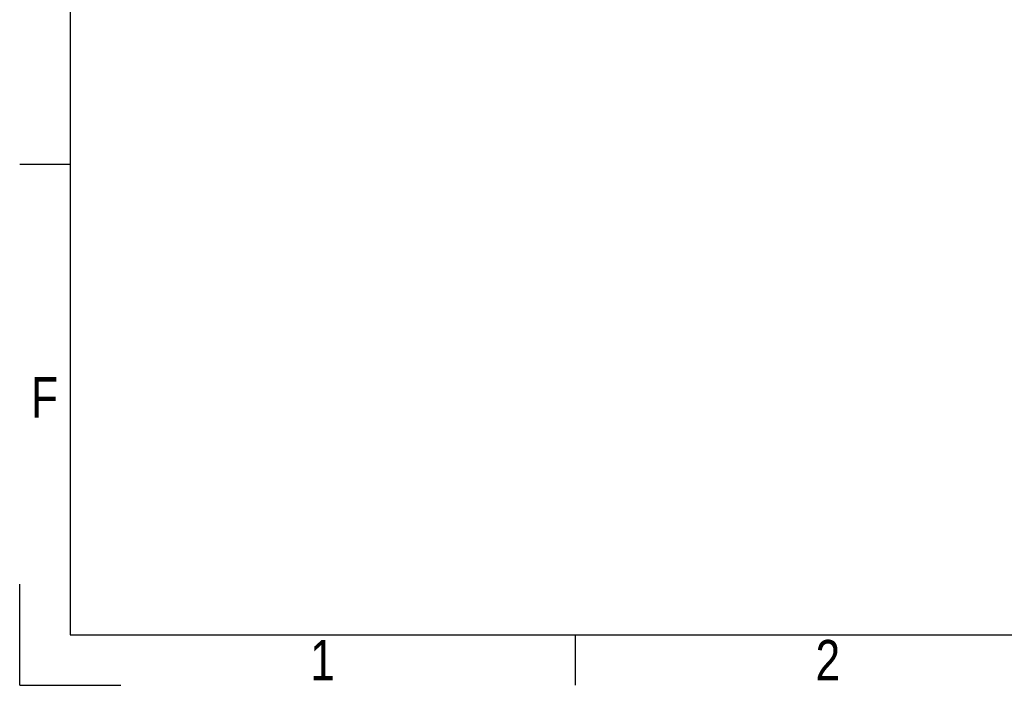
# Model space of a CAD drawing. Header units: millimetres. Extents: x 0 to 420, y 0 to 297.
# Tile 1 of 30: x 0 to 101, y 0 to 68. Entities that reach past the tile are written whole.
import ezdxf

# ---------------------------------------------------------------- set-up
doc = ezdxf.new("R2010")
doc.units = ezdxf.units.MM
doc.layers.add('CARTIGLIO', color=140, linetype='Continuous')
doc.styles.add('SLDTEXTSTYLE2', font='TXT', dxfattribs={"width": 0.821468})

msp = doc.modelspace()

# ---------------------------------------------------------------- linework, layer by layer
at = {"layer": 'CARTIGLIO', "linetype": 'Continuous'}
for p, q in [((5.1801, 291.8226), (5.1801, 5.171)), ((5.1801, 53.2912), (0.0059, 53.2912)), ((0.0059, -0.0032), (0.0059, 10.3452)), ((5.1801, 5.171), (414.8274, 5.171)), ((56.9223, -0.0032), (56.9223, 5.171)), ((0.0059, -0.0032), (10.3543, -0.0032))]:
    msp.add_line(p, q, dxfattribs=at)

# ---------------------------------------------------------------- texts
at = {"layer": 'CARTIGLIO', "char_height": 4.1394, "attachment_point": 2, "style": 'SLDTEXTSTYLE2'}
for s, insert in [('F', (2.5467, 31.543)), ('1', (31.0075, 4.6371)), ('2', (82.7497, 4.6371))]:
    msp.add_mtext(s, dxfattribs=dict(at, insert=insert))

doc.saveas('drawing.dxf')
